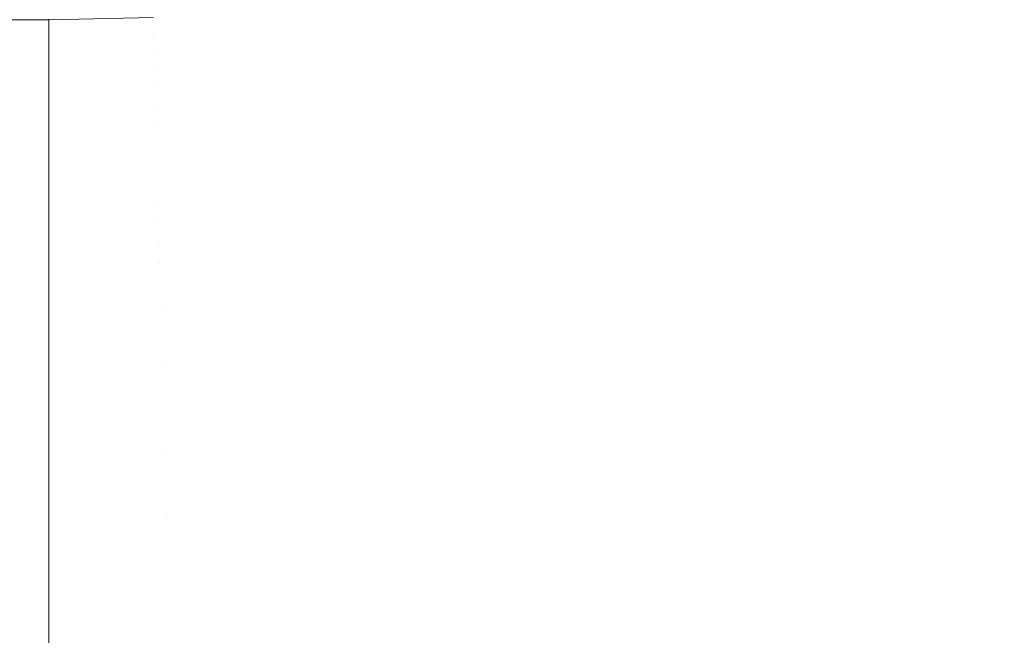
# Model space of a CAD drawing. Header units: centimetres. Extents: x -21.6 to 22.7, y 3.4 to 5.2.
# Tile 196 of 256: x 7.6683 to 7.7172, y 3.6696 to 3.7002. Entities that reach past the tile are written whole.
import ezdxf

# ---------------------------------------------------------------- set-up
doc = ezdxf.new("R2010")
doc.units = ezdxf.units.CM
doc.header["$LTSCALE"] = 2.54
doc.layers.add('Lucido design-1', color=7, linetype='Continuous')

# ---------------------------------------------------------------- blocks, each defined once
blk = doc.blocks.new('Gruppo-4-1')
at = {"color": 7, "linetype": 'Continuous', "lineweight": 9}
for points in [[(-21.503423, 5.100212, -1872.215514), (-21.503423, 3.500212, -1872.215514), (22.630348, 3.500212, -1872.215514), (22.630348, 5.100212, -1872.215514)], [(7.669748, 3.700212, -1872.915514), (-6.542823, 3.700212, -1872.915514), (-6.542823, 3.700212, -1872.715514), (7.669748, 3.700212, -1872.715514)]]:
    blk.add_3dface(points, dxfattribs=at)
for points, invisible_edges in [([(22.630348, 5.100212, -1873.015514), (22.630348, 3.500212, -1873.015514), (7.686575, 3.600896, -1873.015514), (7.695257, 3.601786, -1873.015514)], 10), ([(22.630348, 5.100212, -1873.015514), (7.695257, 3.601786, -1873.015514), (7.700788, 3.602588, -1873.015514)], 9), ([(7.700788, 3.602588, -1873.015514), (7.70392, 3.603043, -1873.015514), (22.630348, 5.100212, -1873.015514)], 10), ([(22.630348, 5.100212, -1873.015514), (7.70392, 3.603043, -1873.015514), (7.712563, 3.604668, -1873.015514)], 9), ([(22.630348, 5.100212, -1873.015514), (7.712563, 3.604668, -1873.015514), (7.721183, 3.606664, -1873.015514)], 9), ([(7.716945, 3.7023, -1872.949348), (7.717113, 3.701595, -1872.951323), (7.712022, 3.699939, -1872.951323), (7.711872, 3.70065, -1872.949348)], 15), ([(7.695889, 3.700146, -1872.937837), (7.695837, 3.700547, -1872.935985), (7.700971, 3.701616, -1872.935985), (7.701034, 3.701217, -1872.937837)], 15), ([(7.706303, 3.701559, -1872.941603), (7.706399, 3.701035, -1872.943514), (7.701262, 3.699767, -1872.943514), (7.701179, 3.700294, -1872.941603)], 15), ([(7.711603, 3.701923, -1872.945443), (7.711733, 3.701311, -1872.947388), (7.706618, 3.699848, -1872.947388), (7.706504, 3.700465, -1872.945443)], 15), ([(7.712183, 3.699176, -1872.953311), (7.712022, 3.699939, -1872.951323), (7.717113, 3.701595, -1872.951323), (7.717293, 3.700838, -1872.953311)], 15), ([(7.690515, 3.701106, -1872.927046), (7.690537, 3.70089, -1872.928788), (7.685366, 3.700208, -1872.928788), (7.685349, 3.700425, -1872.927046)], 15), ([(7.690627, 3.70003, -1872.934153), (7.690593, 3.700353, -1872.932342), (7.695748, 3.70123, -1872.932342), (7.69579, 3.700908, -1872.934153)], 15), ([(7.701034, 3.701217, -1872.937837), (7.701103, 3.700777, -1872.939711), (7.695947, 3.699703, -1872.939711), (7.695889, 3.700146, -1872.937837)], 15), ([(7.701352, 3.699193, -1872.945443), (7.701262, 3.699767, -1872.943514), (7.706399, 3.701035, -1872.943514), (7.706504, 3.700465, -1872.945443)], 15), ([(7.70674, 3.699182, -1872.949348), (7.706618, 3.699848, -1872.947388), (7.711733, 3.701311, -1872.947388), (7.711872, 3.70065, -1872.949348)], 15), ([(7.674944, 3.700195, -1872.920311), (7.674942, 3.700259, -1872.918688), (7.68013, 3.700552, -1872.918688), (7.680133, 3.700487, -1872.920311)], 15), ([(7.680133, 3.700487, -1872.920311), (7.680138, 3.700395, -1872.921959), (7.674947, 3.700102, -1872.921959), (7.674944, 3.700195, -1872.920311)], 15), ([(7.685323, 3.70076, -1872.923631), (7.685335, 3.700609, -1872.925326), (7.680152, 3.700121, -1872.925326), (7.680144, 3.700273, -1872.923631)], 15), ([(7.680162, 3.699936, -1872.927046), (7.680152, 3.700121, -1872.925326), (7.685335, 3.700609, -1872.925326), (7.685349, 3.700425, -1872.927046)], 15), ([(7.685386, 3.699956, -1872.930554), (7.685366, 3.700208, -1872.928788), (7.690537, 3.70089, -1872.928788), (7.690563, 3.70064, -1872.930554)], 15), ([(7.690563, 3.70064, -1872.930554), (7.690593, 3.700353, -1872.932342), (7.685408, 3.699669, -1872.932342), (7.685386, 3.699956, -1872.930554)], 15), ([(7.69579, 3.700908, -1872.934153), (7.695837, 3.700547, -1872.935985), (7.690665, 3.699667, -1872.935985), (7.690627, 3.70003, -1872.934153)], 15), ([(7.690707, 3.699265, -1872.937837), (7.690665, 3.699667, -1872.935985), (7.695837, 3.700547, -1872.935985), (7.695889, 3.700146, -1872.937837)], 15), ([(7.696011, 3.699217, -1872.941603), (7.695947, 3.699703, -1872.939711), (7.701103, 3.700777, -1872.939711), (7.701179, 3.700294, -1872.941603)], 15), ([(7.711872, 3.70065, -1872.949348), (7.712022, 3.699939, -1872.951323), (7.706872, 3.698466, -1872.951323), (7.70674, 3.699182, -1872.949348)], 15), ([(7.717293, 3.700838, -1872.953311), (7.717486, 3.70003, -1872.955309), (7.712355, 3.698361, -1872.955309), (7.712183, 3.699176, -1872.953311)], 15), ([(-6.542823, 3.700178, -1872.917088), (-6.542823, 3.700212, -1872.915514), (7.669748, 3.700212, -1872.915514), (7.669748, 3.700178, -1872.917088)], 8), ([(7.669748, 3.700178, -1872.917088), (7.669748, 3.700117, -1872.919876), (-6.542823, 3.700117, -1872.919876), (-6.542823, 3.700178, -1872.917088)], 10), ([(-6.542823, 3.69998, -1872.921957), (-6.542823, 3.700117, -1872.919876), (7.669748, 3.700117, -1872.919876), (7.669748, 3.69998, -1872.921957)], 10), ([(7.669748, 3.69998, -1872.921957), (7.669748, 3.699831, -1872.92423), (-6.542823, 3.699831, -1872.92423), (-6.542823, 3.69998, -1872.921957)], 10), ([(7.669748, 3.700178, -1872.917088), (7.669748, 3.700212, -1872.915514), (7.674941, 3.700316, -1872.915514), (7.674941, 3.700297, -1872.917089)], 12), ([(7.674941, 3.700316, -1872.915514), (7.669748, 3.700212, -1872.915514), (7.669748, 3.700212, -1872.715514), (7.674941, 3.700316, -1872.715514)], 8), ([(7.674941, 3.700316, -1872.715514), (7.669748, 3.700212, -1872.715514), (7.669748, 3.700236, -1872.714407)], 8), ([(7.674941, 3.700297, -1872.917089), (7.674942, 3.700259, -1872.918688), (7.669748, 3.700117, -1872.919876), (7.669748, 3.700178, -1872.917088)], 11), ([(7.669748, 3.700117, -1872.919876), (7.674942, 3.700259, -1872.918688), (7.674944, 3.700195, -1872.920311)], 11), ([(7.674944, 3.700195, -1872.920311), (7.674947, 3.700102, -1872.921959), (7.669748, 3.69998, -1872.921957), (7.669748, 3.700117, -1872.919876)], 11), ([(7.669748, 3.699831, -1872.92423), (7.669748, 3.69998, -1872.921957), (7.674947, 3.700102, -1872.921959), (7.67495, 3.69998, -1872.923631)], 14), ([(7.67495, 3.69998, -1872.923631), (7.674954, 3.699827, -1872.925326), (7.669748, 3.699831, -1872.92423)], 11), ([(7.67495, 3.69998, -1872.923631), (7.674947, 3.700102, -1872.921959), (7.680138, 3.700395, -1872.921959), (7.680144, 3.700273, -1872.923631)], 15), ([(7.680144, 3.700273, -1872.923631), (7.680152, 3.700121, -1872.925326), (7.674954, 3.699827, -1872.925326), (7.67495, 3.69998, -1872.923631)], 15), ([(7.674958, 3.699643, -1872.927046), (7.674954, 3.699827, -1872.925326), (7.680152, 3.700121, -1872.925326), (7.680162, 3.699936, -1872.927046)], 15), ([(7.685349, 3.700425, -1872.927046), (7.685366, 3.700208, -1872.928788), (7.680173, 3.699719, -1872.928788), (7.680162, 3.699936, -1872.927046)], 15), ([(7.680186, 3.699467, -1872.930554), (7.680173, 3.699719, -1872.928788), (7.685366, 3.700208, -1872.928788), (7.685386, 3.699956, -1872.930554)], 15), ([(7.685434, 3.699344, -1872.934153), (7.685408, 3.699669, -1872.932342), (7.690593, 3.700353, -1872.932342), (7.690627, 3.70003, -1872.934153)], 15), ([(7.690627, 3.70003, -1872.934153), (7.690665, 3.699667, -1872.935985), (7.685462, 3.698981, -1872.935985), (7.685434, 3.699344, -1872.934153)], 15), ([(7.695889, 3.700146, -1872.937837), (7.695947, 3.699703, -1872.939711), (7.690753, 3.69882, -1872.939711), (7.690707, 3.699265, -1872.937837)], 15), ([(7.701179, 3.700294, -1872.941603), (7.701262, 3.699767, -1872.943514), (7.69608, 3.698687, -1872.943514), (7.696011, 3.699217, -1872.941603)], 15), ([(7.706504, 3.700465, -1872.945443), (7.706618, 3.699848, -1872.947388), (7.70145, 3.698572, -1872.947388), (7.701352, 3.699193, -1872.945443)], 15), ([(7.717692, 3.699167, -1872.957318), (7.712539, 3.697491, -1872.957318), (7.712355, 3.698361, -1872.955309), (7.717486, 3.70003, -1872.955309)], 15), ([(-6.542823, 3.699831, -1872.92423), (7.669748, 3.699831, -1872.92423), (7.669748, 3.699356, -1872.928567), (-6.542823, 3.699356, -1872.928567)], 5), ([(7.669748, 3.699356, -1872.928567), (7.669748, 3.699831, -1872.92423), (7.674954, 3.699827, -1872.925326), (7.674958, 3.699643, -1872.927046)], 14), ([(7.674958, 3.699643, -1872.927046), (7.674964, 3.699425, -1872.928788), (7.669748, 3.699356, -1872.928567)], 11), ([(7.680162, 3.699936, -1872.927046), (7.680173, 3.699719, -1872.928788), (7.674964, 3.699425, -1872.928788), (7.674958, 3.699643, -1872.927046)], 15), ([(7.674971, 3.699173, -1872.930554), (7.674964, 3.699425, -1872.928788), (7.680173, 3.699719, -1872.928788), (7.680186, 3.699467, -1872.930554)], 15), ([(7.685386, 3.699956, -1872.930554), (7.685408, 3.699669, -1872.932342), (7.680201, 3.699179, -1872.932342), (7.680186, 3.699467, -1872.930554)], 15), ([(7.680218, 3.698853, -1872.934153), (7.680201, 3.699179, -1872.932342), (7.685408, 3.699669, -1872.932342), (7.685434, 3.699344, -1872.934153)], 15), ([(7.685494, 3.698577, -1872.937837), (7.685462, 3.698981, -1872.935985), (7.690665, 3.699667, -1872.935985), (7.690707, 3.699265, -1872.937837)], 15), ([(7.690804, 3.698332, -1872.941603), (7.690753, 3.69882, -1872.939711), (7.695947, 3.699703, -1872.939711), (7.696011, 3.699217, -1872.941603)], 15), ([(7.696155, 3.698111, -1872.945443), (7.69608, 3.698687, -1872.943514), (7.701262, 3.699767, -1872.943514), (7.701352, 3.699193, -1872.945443)], 15), ([(7.701555, 3.697902, -1872.949348), (7.70145, 3.698572, -1872.947388), (7.706618, 3.699848, -1872.947388), (7.70674, 3.699182, -1872.949348)], 15), ([(7.707013, 3.697698, -1872.953311), (7.706872, 3.698466, -1872.951323), (7.712022, 3.699939, -1872.951323), (7.712183, 3.699176, -1872.953311)], 15), ([(-6.542823, 3.699051, -1872.93055), (-6.542823, 3.699356, -1872.928567), (7.669748, 3.699356, -1872.928567), (7.669748, 3.699051, -1872.93055)], 10), ([(7.669748, 3.699051, -1872.93055), (7.669748, 3.698693, -1872.932879), (-6.542823, 3.698693, -1872.932879), (-6.542823, 3.699051, -1872.93055)], 10), ([(7.669748, 3.699051, -1872.93055), (7.669748, 3.699356, -1872.928567), (7.674964, 3.699425, -1872.928788)], 10), ([(7.674964, 3.699425, -1872.928788), (7.674971, 3.699173, -1872.930554), (7.669748, 3.699051, -1872.93055)], 11), ([(7.674971, 3.699173, -1872.930554), (7.674978, 3.698884, -1872.932342), (7.669748, 3.698693, -1872.932879), (7.669748, 3.699051, -1872.93055)], 11), ([(7.680186, 3.699467, -1872.930554), (7.680201, 3.699179, -1872.932342), (7.674978, 3.698884, -1872.932342), (7.674971, 3.699173, -1872.930554)], 15), ([(7.674987, 3.698558, -1872.934153), (7.674978, 3.698884, -1872.932342), (7.680201, 3.699179, -1872.932342), (7.680218, 3.698853, -1872.934153)], 15), ([(7.685434, 3.699344, -1872.934153), (7.685462, 3.698981, -1872.935985), (7.680237, 3.698489, -1872.935985), (7.680218, 3.698853, -1872.934153)], 15), ([(7.690707, 3.699265, -1872.937837), (7.690753, 3.69882, -1872.939711), (7.685529, 3.698131, -1872.939711), (7.685494, 3.698577, -1872.937837)], 15), ([(7.696011, 3.699217, -1872.941603), (7.69608, 3.698687, -1872.943514), (7.69086, 3.6978, -1872.943514), (7.690804, 3.698332, -1872.941603)], 15), ([(7.701352, 3.699193, -1872.945443), (7.70145, 3.698572, -1872.947388), (7.696237, 3.697486, -1872.947388), (7.696155, 3.698111, -1872.945443)], 15), ([(7.70674, 3.699182, -1872.949348), (7.706872, 3.698466, -1872.951323), (7.701669, 3.697181, -1872.951323), (7.701555, 3.697902, -1872.949348)], 15), ([(7.712183, 3.699176, -1872.953311), (7.712355, 3.698361, -1872.955309), (7.707164, 3.696876, -1872.955309), (7.707013, 3.697698, -1872.953311)], 15), ([(7.717911, 3.698249, -1872.959334), (7.712735, 3.696565, -1872.959334), (7.712539, 3.697491, -1872.957318), (7.717692, 3.699167, -1872.957318)], 15), ([(-6.542823, 3.698693, -1872.932879), (7.669748, 3.698693, -1872.932879), (7.669748, 3.697842, -1872.937158), (-6.542823, 3.697842, -1872.937158)], 5), ([(7.669748, 3.698693, -1872.932879), (7.674978, 3.698884, -1872.932342), (7.674987, 3.698558, -1872.934153)], 11), ([(7.674987, 3.698558, -1872.934153), (7.674996, 3.698193, -1872.935985), (7.669748, 3.697842, -1872.937158), (7.669748, 3.698693, -1872.932879)], 11), ([(7.680218, 3.698853, -1872.934153), (7.680237, 3.698489, -1872.935985), (7.674996, 3.698193, -1872.935985), (7.674987, 3.698558, -1872.934153)], 15), ([(7.680258, 3.698084, -1872.937837), (7.680237, 3.698489, -1872.935985), (7.685462, 3.698981, -1872.935985), (7.685494, 3.698577, -1872.937837)], 15), ([(7.685494, 3.698577, -1872.937837), (7.685529, 3.698131, -1872.939711), (7.680281, 3.697637, -1872.939711), (7.680258, 3.698084, -1872.937837)], 15), ([(7.685567, 3.697641, -1872.941603), (7.685529, 3.698131, -1872.939711), (7.690753, 3.69882, -1872.939711), (7.690804, 3.698332, -1872.941603)], 15), ([(7.69092, 3.69722, -1872.945443), (7.69086, 3.6978, -1872.943514), (7.69608, 3.698687, -1872.943514), (7.696155, 3.698111, -1872.945443)], 15), ([(7.696325, 3.696812, -1872.949348), (7.696237, 3.697486, -1872.947388), (7.70145, 3.698572, -1872.947388), (7.701555, 3.697902, -1872.949348)], 15), ([(7.669748, 3.697842, -1872.937158), (7.674996, 3.698193, -1872.935985), (7.675007, 3.697787, -1872.937837)], 11), ([(7.675007, 3.697787, -1872.937837), (7.674996, 3.698193, -1872.935985), (7.680237, 3.698489, -1872.935985), (7.680258, 3.698084, -1872.937837)], 15), ([(7.680258, 3.698084, -1872.937837), (7.680281, 3.697637, -1872.939711), (7.675018, 3.69734, -1872.939711), (7.675007, 3.697787, -1872.937837)], 15), ([(7.680307, 3.697146, -1872.941603), (7.680281, 3.697637, -1872.939711), (7.685529, 3.698131, -1872.939711), (7.685567, 3.697641, -1872.941603)], 15), ([(7.690804, 3.698332, -1872.941603), (7.69086, 3.6978, -1872.943514), (7.685609, 3.697107, -1872.943514), (7.685567, 3.697641, -1872.941603)], 15), ([(7.696155, 3.698111, -1872.945443), (7.696237, 3.697486, -1872.947388), (7.690985, 3.696593, -1872.947388), (7.69092, 3.69722, -1872.945443)], 15), ([(7.70179, 3.696408, -1872.953311), (7.701669, 3.697181, -1872.951323), (7.706872, 3.698466, -1872.951323), (7.707013, 3.697698, -1872.953311)], 15), ([(7.707164, 3.696876, -1872.955309), (7.712355, 3.698361, -1872.955309), (7.712539, 3.697491, -1872.957318), (7.707326, 3.696, -1872.957318)], 15), ([(7.718144, 3.697273, -1872.961357), (7.712942, 3.695581, -1872.961357), (7.712735, 3.696565, -1872.959334), (7.717911, 3.698249, -1872.959334)], 15), ([(-6.542823, 3.697842, -1872.937158), (7.669748, 3.697842, -1872.937158), (7.669748, 3.696805, -1872.941396), (-6.542823, 3.696805, -1872.941396)], 5), ([(7.675007, 3.697787, -1872.937837), (7.675018, 3.69734, -1872.939711), (7.669748, 3.696805, -1872.941396), (7.669748, 3.697842, -1872.937158)], 11), ([(7.675031, 3.696848, -1872.941603), (7.675018, 3.69734, -1872.939711), (7.680281, 3.697637, -1872.939711), (7.680307, 3.697146, -1872.941603)], 15), ([(7.685567, 3.697641, -1872.941603), (7.685609, 3.697107, -1872.943514), (7.680335, 3.69661, -1872.943514), (7.680307, 3.697146, -1872.941603)], 15), ([(7.685654, 3.696525, -1872.945443), (7.685609, 3.697107, -1872.943514), (7.69086, 3.6978, -1872.943514), (7.69092, 3.69722, -1872.945443)], 15), ([(7.701555, 3.697902, -1872.949348), (7.701669, 3.697181, -1872.951323), (7.696419, 3.696088, -1872.951323), (7.696325, 3.696812, -1872.949348)], 15), ([(7.707013, 3.697698, -1872.953311), (7.707164, 3.696876, -1872.955309), (7.70192, 3.695582, -1872.955309), (7.70179, 3.696408, -1872.953311)], 15), ([(7.669748, 3.696805, -1872.941396), (7.675018, 3.69734, -1872.939711), (7.675031, 3.696848, -1872.941603)], 11), ([(7.680307, 3.697146, -1872.941603), (7.680335, 3.69661, -1872.943514), (7.675045, 3.696312, -1872.943514), (7.675031, 3.696848, -1872.941603)], 15), ([(7.680365, 3.696028, -1872.945443), (7.680335, 3.69661, -1872.943514), (7.685609, 3.697107, -1872.943514), (7.685654, 3.696525, -1872.945443)], 15), ([(7.69092, 3.69722, -1872.945443), (7.690985, 3.696593, -1872.947388), (7.685703, 3.695896, -1872.947388), (7.685654, 3.696525, -1872.945443)], 15), ([(7.691056, 3.695917, -1872.949348), (7.690985, 3.696593, -1872.947388), (7.696237, 3.697486, -1872.947388), (7.696325, 3.696812, -1872.949348)], 15), ([(7.696521, 3.695311, -1872.953311), (7.696419, 3.696088, -1872.951323), (7.701669, 3.697181, -1872.951323), (7.70179, 3.696408, -1872.953311)], 15), ([(7.707326, 3.696, -1872.957318), (7.712539, 3.697491, -1872.957318), (7.712735, 3.696565, -1872.959334), (7.707497, 3.695067, -1872.959334)], 15), ([(7.71839, 3.69624, -1872.963384), (7.713162, 3.694539, -1872.963384), (7.712942, 3.695581, -1872.961357), (7.718144, 3.697273, -1872.961357)], 15), ([(-6.542823, 3.696189, -1872.943507), (-6.542823, 3.696805, -1872.941396), (7.669748, 3.696805, -1872.941396), (7.669748, 3.696189, -1872.943507)], 10), ([(7.669748, 3.696189, -1872.943507), (7.669748, 3.696805, -1872.941396), (7.675031, 3.696848, -1872.941603)], 10), ([(7.675031, 3.696848, -1872.941603), (7.675045, 3.696312, -1872.943514), (7.669748, 3.696189, -1872.943507)], 11), ([(7.67506, 3.695728, -1872.945443), (7.675045, 3.696312, -1872.943514), (7.680335, 3.69661, -1872.943514), (7.680365, 3.696028, -1872.945443)], 15), ([(7.685756, 3.695217, -1872.949348), (7.685703, 3.695896, -1872.947388), (7.690985, 3.696593, -1872.947388), (7.691056, 3.695917, -1872.949348)], 15), ([(7.696325, 3.696812, -1872.949348), (7.696419, 3.696088, -1872.951323), (7.691132, 3.695189, -1872.951323), (7.691056, 3.695917, -1872.949348)], 15), ([(7.707326, 3.696, -1872.957318), (7.702059, 3.6947, -1872.957318), (7.70192, 3.695582, -1872.955309), (7.707164, 3.696876, -1872.955309)], 15), ([(7.707497, 3.695067, -1872.959334), (7.712735, 3.696565, -1872.959334), (7.712942, 3.695581, -1872.961357), (7.70768, 3.694077, -1872.961357)], 15), ([(7.669748, 3.696189, -1872.943507), (7.669748, 3.695584, -1872.945585), (-6.542823, 3.695584, -1872.945585), (-6.542823, 3.696189, -1872.943507)], 10), ([(7.669748, 3.696189, -1872.943507), (7.675045, 3.696312, -1872.943514), (7.67506, 3.695728, -1872.945443)], 11), ([(7.67506, 3.695728, -1872.945443), (7.669748, 3.695584, -1872.945585), (7.669748, 3.696189, -1872.943507)], 9), ([(7.685654, 3.696525, -1872.945443), (7.685703, 3.695896, -1872.947388), (7.680398, 3.695397, -1872.947388), (7.680365, 3.696028, -1872.945443)], 15), ([(7.691213, 3.694408, -1872.953311), (7.691132, 3.695189, -1872.951323), (7.696419, 3.696088, -1872.951323), (7.696521, 3.695311, -1872.953311)], 15), ([(7.70179, 3.696408, -1872.953311), (7.70192, 3.695582, -1872.955309), (7.69663, 3.694479, -1872.955309), (7.696521, 3.695311, -1872.953311)], 15), ([(7.718651, 3.695147, -1872.965413), (7.713395, 3.693437, -1872.965413), (7.713162, 3.694539, -1872.963384), (7.71839, 3.69624, -1872.963384)], 15), ([(-6.542823, 3.695584, -1872.945585), (7.669748, 3.695584, -1872.945585), (7.669748, 3.694181, -1872.949716), (-6.542823, 3.694181, -1872.949716)], 5), ([(7.67506, 3.695728, -1872.945443), (7.675077, 3.695096, -1872.947388), (7.669748, 3.695584, -1872.945585)], 11), ([(7.669748, 3.694181, -1872.949716), (7.669748, 3.695584, -1872.945585), (7.675077, 3.695096, -1872.947388)], 10), ([(7.680365, 3.696028, -1872.945443), (7.680398, 3.695397, -1872.947388), (7.675077, 3.695096, -1872.947388), (7.67506, 3.695728, -1872.945443)], 15), ([(7.680433, 3.694716, -1872.949348), (7.680398, 3.695397, -1872.947388), (7.685703, 3.695896, -1872.947388), (7.685756, 3.695217, -1872.949348)], 15), ([(7.691056, 3.695917, -1872.949348), (7.691132, 3.695189, -1872.951323), (7.685813, 3.694487, -1872.951323), (7.685756, 3.695217, -1872.949348)], 15), ([(7.69663, 3.694479, -1872.955309), (7.70192, 3.695582, -1872.955309), (7.702059, 3.6947, -1872.957318), (7.696745, 3.693593, -1872.957318)], 15), ([(7.707497, 3.695067, -1872.959334), (7.702206, 3.693761, -1872.959334), (7.702059, 3.6947, -1872.957318), (7.707326, 3.696, -1872.957318)], 15), ([(7.70768, 3.694077, -1872.961357), (7.712942, 3.695581, -1872.961357), (7.713162, 3.694539, -1872.963384), (7.707873, 3.693027, -1872.963384)], 15), ([(7.675077, 3.695096, -1872.947388), (7.675094, 3.694415, -1872.949348), (7.669748, 3.694181, -1872.949716)], 11), ([(7.675094, 3.694415, -1872.949348), (7.675077, 3.695096, -1872.947388), (7.680398, 3.695397, -1872.947388), (7.680433, 3.694716, -1872.949348)], 15), ([(7.685756, 3.695217, -1872.949348), (7.685813, 3.694487, -1872.951323), (7.680471, 3.693984, -1872.951323), (7.680433, 3.694716, -1872.949348)], 15), ([(7.685874, 3.693704, -1872.953311), (7.685813, 3.694487, -1872.951323), (7.691132, 3.695189, -1872.951323), (7.691213, 3.694408, -1872.953311)], 15), ([(7.696521, 3.695311, -1872.953311), (7.69663, 3.694479, -1872.955309), (7.6913, 3.693573, -1872.955309), (7.691213, 3.694408, -1872.953311)], 15), ([(7.718926, 3.693993, -1872.967443), (7.71364, 3.692273, -1872.967443), (7.713395, 3.693437, -1872.965413), (7.718651, 3.695147, -1872.965413)], 15), ([(7.680433, 3.694716, -1872.949348), (7.680471, 3.693984, -1872.951323), (7.675113, 3.693682, -1872.951323), (7.675094, 3.694415, -1872.949348)], 15), ([(7.696745, 3.693593, -1872.957318), (7.702059, 3.6947, -1872.957318), (7.702206, 3.693761, -1872.959334), (7.696869, 3.692649, -1872.959334)], 15), ([(7.70768, 3.694077, -1872.961357), (7.702363, 3.692764, -1872.961357), (7.702206, 3.693761, -1872.959334), (7.707497, 3.695067, -1872.959334)], 15), ([(-6.542823, 3.694181, -1872.949716), (7.669748, 3.694181, -1872.949716), (7.669748, 3.6926, -1872.953782), (-6.542823, 3.6926, -1872.953782)], 5), ([(7.675094, 3.694415, -1872.949348), (7.675113, 3.693682, -1872.951323), (7.669748, 3.694181, -1872.949716)], 11), ([(7.669748, 3.6926, -1872.953782), (7.669748, 3.694181, -1872.949716), (7.675113, 3.693682, -1872.951323), (7.675134, 3.692895, -1872.953311)], 14), ([(7.680512, 3.693199, -1872.953311), (7.680471, 3.693984, -1872.951323), (7.685813, 3.694487, -1872.951323), (7.685874, 3.693704, -1872.953311)], 15), ([(7.691213, 3.694408, -1872.953311), (7.6913, 3.693573, -1872.955309), (7.68594, 3.692866, -1872.955309), (7.685874, 3.693704, -1872.953311)], 15), ([(7.696745, 3.693593, -1872.957318), (7.691393, 3.692683, -1872.957318), (7.6913, 3.693573, -1872.955309), (7.69663, 3.694479, -1872.955309)], 15), ([(7.707873, 3.693027, -1872.963384), (7.713162, 3.694539, -1872.963384), (7.713395, 3.693437, -1872.965413), (7.708077, 3.691917, -1872.965413)], 15), ([(7.675134, 3.692895, -1872.953311), (7.675113, 3.693682, -1872.951323), (7.680471, 3.693984, -1872.951323), (7.680512, 3.693199, -1872.953311)], 15), ([(7.685874, 3.693704, -1872.953311), (7.68594, 3.692866, -1872.955309), (7.680556, 3.692359, -1872.955309), (7.680512, 3.693199, -1872.953311)], 15), ([(7.696869, 3.692649, -1872.959334), (7.702206, 3.693761, -1872.959334), (7.702363, 3.692764, -1872.961357), (7.697, 3.691647, -1872.961357)], 15), ([(7.707873, 3.693027, -1872.963384), (7.702529, 3.691707, -1872.963384), (7.702363, 3.692764, -1872.961357), (7.70768, 3.694077, -1872.961357)], 15), ([(7.719216, 3.692776, -1872.96947), (7.713899, 3.691047, -1872.96947), (7.71364, 3.692273, -1872.967443), (7.718926, 3.693993, -1872.967443)], 15), ([(7.680512, 3.693199, -1872.953311), (7.680556, 3.692359, -1872.955309), (7.675156, 3.692054, -1872.955309), (7.675134, 3.692895, -1872.953311)], 15), ([(7.68594, 3.692866, -1872.955309), (7.6913, 3.693573, -1872.955309), (7.691393, 3.692683, -1872.957318), (7.68601, 3.691972, -1872.957318)], 15), ([(7.696869, 3.692649, -1872.959334), (7.691492, 3.691735, -1872.959334), (7.691393, 3.692683, -1872.957318), (7.696745, 3.693593, -1872.957318)], 15), ([(7.708077, 3.691917, -1872.965413), (7.713395, 3.693437, -1872.965413), (7.71364, 3.692273, -1872.967443), (7.708293, 3.690744, -1872.967443)], 15), ([(7.675134, 3.692895, -1872.953311), (7.675156, 3.692054, -1872.955309), (7.669748, 3.6926, -1872.953782)], 11), ([(7.68601, 3.691972, -1872.957318), (7.680602, 3.691463, -1872.957318), (7.680556, 3.692359, -1872.955309), (7.68594, 3.692866, -1872.955309)], 15), ([(7.68601, 3.691972, -1872.957318), (7.691393, 3.692683, -1872.957318), (7.691492, 3.691735, -1872.959334), (7.686084, 3.691021, -1872.959334)], 15), ([(7.697, 3.691647, -1872.961357), (7.691597, 3.690728, -1872.961357), (7.691492, 3.691735, -1872.959334), (7.696869, 3.692649, -1872.959334)], 15), ([(7.697, 3.691647, -1872.961357), (7.702363, 3.692764, -1872.961357), (7.702529, 3.691707, -1872.963384), (7.697139, 3.690584, -1872.963384)], 15), ([(7.708077, 3.691917, -1872.965413), (7.702705, 3.69059, -1872.965413), (7.702529, 3.691707, -1872.963384), (7.707873, 3.693027, -1872.963384)], 15), ([(7.719521, 3.691497, -1872.971493), (7.714172, 3.689757, -1872.971493), (7.713899, 3.691047, -1872.96947), (7.719216, 3.692776, -1872.96947)], 15), ([(-6.542823, 3.6926, -1872.953782), (7.669748, 3.6926, -1872.953782), (7.669748, 3.690843, -1872.957776), (-6.542823, 3.690843, -1872.957776)], 5), ([(7.675179, 3.691157, -1872.957318), (7.669748, 3.690843, -1872.957776), (7.669748, 3.6926, -1872.953782), (7.675156, 3.692054, -1872.955309)], 13), ([(7.675156, 3.692054, -1872.955309), (7.680556, 3.692359, -1872.955309), (7.680602, 3.691463, -1872.957318), (7.675179, 3.691157, -1872.957318)], 15), ([(7.708293, 3.690744, -1872.967443), (7.71364, 3.692273, -1872.967443), (7.713899, 3.691047, -1872.96947), (7.70852, 3.689509, -1872.96947)], 15), ([(7.686084, 3.691021, -1872.959334), (7.680652, 3.69051, -1872.959334), (7.680602, 3.691463, -1872.957318), (7.68601, 3.691972, -1872.957318)], 15), ([(7.686084, 3.691021, -1872.959334), (7.691492, 3.691735, -1872.959334), (7.691597, 3.690728, -1872.961357), (7.686163, 3.690011, -1872.961357)], 15), ([(7.697139, 3.690584, -1872.963384), (7.702529, 3.691707, -1872.963384), (7.702705, 3.69059, -1872.965413), (7.697285, 3.689461, -1872.965413)], 15), ([(7.708293, 3.690744, -1872.967443), (7.70289, 3.68941, -1872.967443), (7.702705, 3.69059, -1872.965413), (7.708077, 3.691917, -1872.965413)], 15), ([(7.675179, 3.691157, -1872.957318), (7.680602, 3.691463, -1872.957318), (7.680652, 3.69051, -1872.959334), (7.675204, 3.690202, -1872.959334)], 15), ([(7.697139, 3.690584, -1872.963384), (7.691708, 3.689661, -1872.963384), (7.691597, 3.690728, -1872.961357), (7.697, 3.691647, -1872.961357)], 15), ([(7.719842, 3.690153, -1872.973508), (7.714458, 3.688402, -1872.973508), (7.714172, 3.689757, -1872.971493), (7.719521, 3.691497, -1872.971493)], 15), ([(-6.542823, 3.690843, -1872.957776), (7.669748, 3.690843, -1872.957776), (7.669748, 3.688913, -1872.961689), (-6.542823, 3.688913, -1872.961689)], 5), ([(7.675204, 3.690202, -1872.959334), (7.669748, 3.690843, -1872.957776), (7.675179, 3.691157, -1872.957318)], 11), ([(7.669748, 3.688913, -1872.961689), (7.669748, 3.690843, -1872.957776), (7.675204, 3.690202, -1872.959334)], 10), ([(7.686163, 3.690011, -1872.961357), (7.680704, 3.689497, -1872.961357), (7.680652, 3.69051, -1872.959334), (7.686084, 3.691021, -1872.959334)], 15), ([(7.686163, 3.690011, -1872.961357), (7.691597, 3.690728, -1872.961357), (7.691708, 3.689661, -1872.963384), (7.686246, 3.68894, -1872.963384)], 15), ([(7.70852, 3.689509, -1872.96947), (7.703086, 3.688167, -1872.96947), (7.70289, 3.68941, -1872.967443), (7.708293, 3.690744, -1872.967443)], 15), ([(7.70852, 3.689509, -1872.96947), (7.713899, 3.691047, -1872.96947), (7.714172, 3.689757, -1872.971493), (7.708759, 3.688209, -1872.971493)], 15), ([(7.675204, 3.690202, -1872.959334), (7.67523, 3.689188, -1872.961357), (7.669748, 3.688913, -1872.961689)], 11), ([(7.675204, 3.690202, -1872.959334), (7.680652, 3.69051, -1872.959334), (7.680704, 3.689497, -1872.961357), (7.67523, 3.689188, -1872.961357)], 15), ([(7.697285, 3.689461, -1872.965413), (7.691826, 3.688533, -1872.965413), (7.691708, 3.689661, -1872.963384), (7.697139, 3.690584, -1872.963384)], 15), ([(7.697285, 3.689461, -1872.965413), (7.702705, 3.69059, -1872.965413), (7.70289, 3.68941, -1872.967443), (7.69744, 3.688275, -1872.967443)], 15), ([(7.686246, 3.68894, -1872.963384), (7.68076, 3.688424, -1872.963384), (7.680704, 3.689497, -1872.961357), (7.686163, 3.690011, -1872.961357)], 15), ([(7.708759, 3.688209, -1872.971493), (7.714172, 3.689757, -1872.971493), (7.714458, 3.688402, -1872.973508), (7.70901, 3.686845, -1872.973508)], 15), ([(7.720178, 3.688744, -1872.975514), (7.714757, 3.686981, -1872.975514), (7.714458, 3.688402, -1872.973508), (7.719842, 3.690153, -1872.973508)], 15), ([(7.67523, 3.689188, -1872.961357), (7.680704, 3.689497, -1872.961357), (7.68076, 3.688424, -1872.963384), (7.675258, 3.688113, -1872.963384)], 15), ([(7.686246, 3.68894, -1872.963384), (7.691708, 3.689661, -1872.963384), (7.691826, 3.688533, -1872.965413), (7.686335, 3.687808, -1872.965413)], 15), ([(7.69744, 3.688275, -1872.967443), (7.69195, 3.687342, -1872.967443), (7.691826, 3.688533, -1872.965413), (7.697285, 3.689461, -1872.965413)], 15), ([(7.69744, 3.688275, -1872.967443), (7.70289, 3.68941, -1872.967443), (7.703086, 3.688167, -1872.96947), (7.697604, 3.687025, -1872.96947)], 15), ([(7.708759, 3.688209, -1872.971493), (7.703291, 3.686859, -1872.971493), (7.703086, 3.688167, -1872.96947), (7.70852, 3.689509, -1872.96947)], 15), ([(-6.542823, 3.688913, -1872.961689), (7.669748, 3.688913, -1872.961689), (7.669748, 3.686815, -1872.965514), (-6.542823, 3.686815, -1872.965514)], 5), ([(7.675258, 3.688113, -1872.963384), (7.669748, 3.688913, -1872.961689), (7.67523, 3.689188, -1872.961357)], 11), ([(7.669748, 3.686815, -1872.965514), (7.669748, 3.688913, -1872.961689), (7.675258, 3.688113, -1872.963384)], 10), ([(7.686335, 3.687808, -1872.965413), (7.680819, 3.687289, -1872.965413), (7.68076, 3.688424, -1872.963384), (7.686246, 3.68894, -1872.963384)], 15), ([(7.715071, 3.685494, -1872.977507), (7.714757, 3.686981, -1872.975514), (7.720178, 3.688744, -1872.975514), (7.720529, 3.687269, -1872.977507)], 15), ([(7.675258, 3.688113, -1872.963384), (7.68076, 3.688424, -1872.963384), (7.680819, 3.687289, -1872.965413), (7.675288, 3.686977, -1872.965413)], 15), ([(7.686335, 3.687808, -1872.965413), (7.691826, 3.688533, -1872.965413), (7.69195, 3.687342, -1872.967443), (7.686428, 3.686613, -1872.967443)], 15), ([(7.697604, 3.687025, -1872.96947), (7.692081, 3.686086, -1872.96947), (7.69195, 3.687342, -1872.967443), (7.69744, 3.688275, -1872.967443)], 15), ([(7.70901, 3.686845, -1872.973508), (7.714458, 3.688402, -1872.973508), (7.714757, 3.686981, -1872.975514), (7.709274, 3.685413, -1872.975514)], 15), ([(7.675258, 3.688113, -1872.963384), (7.675288, 3.686977, -1872.965413), (7.669748, 3.686815, -1872.965514)], 11), ([(7.686428, 3.686613, -1872.967443), (7.680882, 3.686091, -1872.967443), (7.680819, 3.687289, -1872.965413), (7.686335, 3.687808, -1872.965413)], 15), ([(7.697604, 3.687025, -1872.96947), (7.703086, 3.688167, -1872.96947), (7.703291, 3.686859, -1872.971493), (7.697775, 3.68571, -1872.971493)], 15), ([(7.70901, 3.686845, -1872.973508), (7.703507, 3.685486, -1872.973508), (7.703291, 3.686859, -1872.971493), (7.708759, 3.688209, -1872.971493)], 15), ([(7.675288, 3.686977, -1872.965413), (7.680819, 3.687289, -1872.965413), (7.680882, 3.686091, -1872.967443), (7.675319, 3.685777, -1872.967443)], 15), ([(7.686428, 3.686613, -1872.967443), (7.69195, 3.687342, -1872.967443), (7.692081, 3.686086, -1872.96947), (7.686526, 3.685353, -1872.96947)], 15), ([(7.720529, 3.687269, -1872.977507), (7.720897, 3.685728, -1872.979485), (7.7154, 3.683939, -1872.979485), (7.715071, 3.685494, -1872.977507)], 15), ([(-6.542823, 3.686815, -1872.965514), (7.669748, 3.686815, -1872.965514), (7.669748, 3.684551, -1872.969244), (-6.542823, 3.684551, -1872.969244)], 5), ([(7.669748, 3.686815, -1872.965514), (7.675288, 3.686977, -1872.965413), (7.675319, 3.685777, -1872.967443)], 11), ([(7.675319, 3.685777, -1872.967443), (7.669748, 3.684551, -1872.969244), (7.669748, 3.686815, -1872.965514)], 9), ([(7.697775, 3.68571, -1872.971493), (7.692219, 3.684765, -1872.971493), (7.692081, 3.686086, -1872.96947), (7.697604, 3.687025, -1872.96947)], 15), ([(7.697775, 3.68571, -1872.971493), (7.703291, 3.686859, -1872.971493), (7.703507, 3.685486, -1872.973508), (7.697956, 3.684329, -1872.973508)], 15), ([(7.709274, 3.685413, -1872.975514), (7.703734, 3.684046, -1872.975514), (7.703507, 3.685486, -1872.973508), (7.70901, 3.686845, -1872.973508)], 15), ([(7.709549, 3.683915, -1872.977507), (7.709274, 3.685413, -1872.975514), (7.714757, 3.686981, -1872.975514), (7.715071, 3.685494, -1872.977507)], 15), ([(7.686526, 3.685353, -1872.96947), (7.680947, 3.684828, -1872.96947), (7.680882, 3.686091, -1872.967443), (7.686428, 3.686613, -1872.967443)], 15), ([(7.675319, 3.685777, -1872.967443), (7.680882, 3.686091, -1872.967443), (7.680947, 3.684828, -1872.96947), (7.675352, 3.684512, -1872.96947)], 15), ([(7.686526, 3.685353, -1872.96947), (7.692081, 3.686086, -1872.96947), (7.692219, 3.684765, -1872.971493), (7.68663, 3.684028, -1872.971493)], 15), ([(7.675352, 3.684512, -1872.96947), (7.669748, 3.684551, -1872.969244), (7.675319, 3.685777, -1872.967443)], 11), ([(7.68663, 3.684028, -1872.971493), (7.681016, 3.683499, -1872.971493), (7.680947, 3.684828, -1872.96947), (7.686526, 3.685353, -1872.96947)], 15), ([(7.697956, 3.684329, -1872.973508), (7.692364, 3.683378, -1872.973508), (7.692219, 3.684765, -1872.971493), (7.697775, 3.68571, -1872.971493)], 15), ([(7.697956, 3.684329, -1872.973508), (7.703507, 3.685486, -1872.973508), (7.703734, 3.684046, -1872.975514), (7.698145, 3.682881, -1872.975514)], 15), ([(7.703971, 3.682538, -1872.977507), (7.703734, 3.684046, -1872.975514), (7.709274, 3.685413, -1872.975514), (7.709549, 3.683915, -1872.977507)], 15), ([(7.715071, 3.685494, -1872.977507), (7.7154, 3.683939, -1872.979485), (7.709838, 3.682349, -1872.979485), (7.709549, 3.683915, -1872.977507)], 15), ([(7.715742, 3.682317, -1872.981445), (7.7154, 3.683939, -1872.979485), (7.720897, 3.685728, -1872.979485), (7.721281, 3.684118, -1872.981445)], 15), ([(7.675352, 3.684512, -1872.96947), (7.680947, 3.684828, -1872.96947), (7.681016, 3.683499, -1872.971493), (7.675386, 3.683182, -1872.971493)], 15), ([(-6.542823, 3.684551, -1872.969244), (7.669748, 3.684551, -1872.969244), (7.669748, 3.682127, -1872.972872), (-6.542823, 3.682127, -1872.972872)], 5), ([(7.669748, 3.684551, -1872.969244), (7.675352, 3.684512, -1872.96947), (7.675386, 3.683182, -1872.971493)], 11), ([(7.675386, 3.683182, -1872.971493), (7.669748, 3.682127, -1872.972872), (7.669748, 3.684551, -1872.969244)], 9), ([(7.68663, 3.684028, -1872.971493), (7.692219, 3.684765, -1872.971493), (7.692364, 3.683378, -1872.973508), (7.686739, 3.682636, -1872.973508)], 15), ([(7.686739, 3.682636, -1872.973508), (7.681089, 3.682104, -1872.973508), (7.681016, 3.683499, -1872.971493), (7.68663, 3.684028, -1872.971493)], 15), ([(7.698145, 3.682881, -1872.975514), (7.692515, 3.681924, -1872.975514), (7.692364, 3.683378, -1872.973508), (7.697956, 3.684329, -1872.973508)], 15), ([(7.698343, 3.681365, -1872.977507), (7.698145, 3.682881, -1872.975514), (7.703734, 3.684046, -1872.975514), (7.703971, 3.682538, -1872.977507)], 15), ([(7.709549, 3.683915, -1872.977507), (7.709838, 3.682349, -1872.979485), (7.704219, 3.680962, -1872.979485), (7.703971, 3.682538, -1872.977507)], 15), ([(7.710138, 3.680715, -1872.981445), (7.709838, 3.682349, -1872.979485), (7.7154, 3.683939, -1872.979485), (7.715742, 3.682317, -1872.981445)], 15), ([(7.721281, 3.684118, -1872.981445), (7.721681, 3.682441, -1872.983383), (7.716099, 3.680626, -1872.983383), (7.715742, 3.682317, -1872.981445)], 15), ([(7.675386, 3.683182, -1872.971493), (7.681016, 3.683499, -1872.971493), (7.681089, 3.682104, -1872.973508), (7.675422, 3.681784, -1872.973508)], 15), ([(7.686739, 3.682636, -1872.973508), (7.692364, 3.683378, -1872.973508), (7.692515, 3.681924, -1872.975514), (7.686853, 3.681177, -1872.975514)], 15), ([(7.675422, 3.681784, -1872.973508), (7.669748, 3.682127, -1872.972872), (7.675386, 3.683182, -1872.971493)], 11), ([(7.692674, 3.680402, -1872.977507), (7.692515, 3.681924, -1872.975514), (7.698145, 3.682881, -1872.975514), (7.698343, 3.681365, -1872.977507)], 15), ([(7.686853, 3.681177, -1872.975514), (7.681165, 3.680641, -1872.975514), (7.681089, 3.682104, -1872.973508), (7.686739, 3.682636, -1872.973508)], 15), ([(7.703971, 3.682538, -1872.977507), (7.704219, 3.680962, -1872.979485), (7.69855, 3.679781, -1872.979485), (7.698343, 3.681365, -1872.977507)], 15), ([(7.71647, 3.678866, -1872.985296), (7.716099, 3.680626, -1872.983383), (7.721681, 3.682441, -1872.983383), (7.722097, 3.680696, -1872.985296)], 15), ([(-6.542823, 3.682127, -1872.972872), (7.669748, 3.682127, -1872.972872), (7.669748, 3.679547, -1872.97639), (-6.542823, 3.679547, -1872.97639)], 5), ([(7.675461, 3.680319, -1872.975514), (7.669748, 3.679547, -1872.97639), (7.669748, 3.682127, -1872.972872), (7.675422, 3.681784, -1872.973508)], 13), ([(7.675422, 3.681784, -1872.973508), (7.681089, 3.682104, -1872.973508), (7.681165, 3.680641, -1872.975514), (7.675461, 3.680319, -1872.975514)], 15), ([(7.686972, 3.679649, -1872.977507), (7.686853, 3.681177, -1872.975514), (7.692515, 3.681924, -1872.975514), (7.692674, 3.680402, -1872.977507)], 15), ([(7.704477, 3.679317, -1872.981445), (7.704219, 3.680962, -1872.979485), (7.709838, 3.682349, -1872.979485), (7.710138, 3.680715, -1872.981445)], 15), ([(7.715742, 3.682317, -1872.981445), (7.716099, 3.680626, -1872.983383), (7.710452, 3.679011, -1872.983383), (7.710138, 3.680715, -1872.981445)], 15), ([(7.681245, 3.67911, -1872.977507), (7.681165, 3.680641, -1872.975514), (7.686853, 3.681177, -1872.975514), (7.686972, 3.679649, -1872.977507)], 15), ([(7.698343, 3.681365, -1872.977507), (7.69855, 3.679781, -1872.979485), (7.69284, 3.67881, -1872.979485), (7.692674, 3.680402, -1872.977507)], 15), ([(7.698766, 3.678127, -1872.981445), (7.69855, 3.679781, -1872.979485), (7.704219, 3.680962, -1872.979485), (7.704477, 3.679317, -1872.981445)], 15), ([(7.6755, 3.678786, -1872.977507), (7.675461, 3.680319, -1872.975514), (7.681165, 3.680641, -1872.975514), (7.681245, 3.67911, -1872.977507)], 15), ([(7.710138, 3.680715, -1872.981445), (7.710452, 3.679011, -1872.983383), (7.704747, 3.677602, -1872.983383), (7.704477, 3.679317, -1872.981445)], 15), ([(7.710778, 3.677238, -1872.985296), (7.710452, 3.679011, -1872.983383), (7.716099, 3.680626, -1872.983383), (7.71647, 3.678866, -1872.985296)], 15), ([(7.722097, 3.680696, -1872.985296), (7.722529, 3.678883, -1872.987182), (7.716857, 3.677037, -1872.987182), (7.71647, 3.678866, -1872.985296)], 15), ([(7.669748, 3.679547, -1872.97639), (7.675461, 3.680319, -1872.975514), (7.6755, 3.678786, -1872.977507)], 11), ([(7.692674, 3.680402, -1872.977507), (7.69284, 3.67881, -1872.979485), (7.687097, 3.678052, -1872.979485), (7.686972, 3.679649, -1872.977507)], 15), ([(-6.542823, 3.679547, -1872.97639), (7.669748, 3.679547, -1872.97639), (7.669748, 3.676816, -1872.979793), (-6.542823, 3.676816, -1872.979793)], 5), ([(7.6755, 3.678786, -1872.977507), (7.675542, 3.677182, -1872.979485), (7.669748, 3.676816, -1872.979793), (7.669748, 3.679547, -1872.97639)], 11), ([(7.686972, 3.679649, -1872.977507), (7.687097, 3.678052, -1872.979485), (7.681328, 3.677509, -1872.979485), (7.681245, 3.67911, -1872.977507)], 15), ([(7.693013, 3.677149, -1872.981445), (7.69284, 3.67881, -1872.979485), (7.69855, 3.679781, -1872.979485), (7.698766, 3.678127, -1872.981445)], 15), ([(7.681245, 3.67911, -1872.977507), (7.681328, 3.677509, -1872.979485), (7.675542, 3.677182, -1872.979485), (7.6755, 3.678786, -1872.977507)], 15), ([(7.704477, 3.679317, -1872.981445), (7.704747, 3.677602, -1872.983383), (7.698991, 3.676403, -1872.983383), (7.698766, 3.678127, -1872.981445)], 15), ([(7.705027, 3.675818, -1872.985296), (7.704747, 3.677602, -1872.983383), (7.710452, 3.679011, -1872.983383), (7.710778, 3.677238, -1872.985296)], 15), ([(7.687227, 3.676385, -1872.981445), (7.687097, 3.678052, -1872.979485), (7.69284, 3.67881, -1872.979485), (7.693013, 3.677149, -1872.981445)], 15), ([(7.71647, 3.678866, -1872.985296), (7.716857, 3.677037, -1872.987182), (7.711117, 3.675396, -1872.987182), (7.710778, 3.677238, -1872.985296)], 15), ([(7.717257, 3.675139, -1872.989037), (7.716857, 3.677037, -1872.987182), (7.722529, 3.678883, -1872.987182), (7.722978, 3.677001, -1872.989037)], 15), ([(7.681415, 3.675838, -1872.981445), (7.681328, 3.677509, -1872.979485), (7.687097, 3.678052, -1872.979485), (7.687227, 3.676385, -1872.981445)], 15), ([(7.698766, 3.678127, -1872.981445), (7.698991, 3.676403, -1872.983383), (7.693194, 3.675418, -1872.983383), (7.693013, 3.677149, -1872.981445)], 15), ([(7.675585, 3.675509, -1872.981445), (7.675542, 3.677182, -1872.979485), (7.681328, 3.677509, -1872.979485), (7.681415, 3.675838, -1872.981445)], 15), ([(7.699226, 3.67461, -1872.985296), (7.698991, 3.676403, -1872.983383), (7.704747, 3.677602, -1872.983383), (7.705027, 3.675818, -1872.985296)], 15), ([(7.669748, 3.676816, -1872.979793), (7.675542, 3.677182, -1872.979485), (7.675585, 3.675509, -1872.981445)], 11), ([(7.693013, 3.677149, -1872.981445), (7.693194, 3.675418, -1872.983383), (7.687362, 3.674648, -1872.983383), (7.687227, 3.676385, -1872.981445)], 15), ([(7.710778, 3.677238, -1872.985296), (7.711117, 3.675396, -1872.987182), (7.705319, 3.673964, -1872.987182), (7.705027, 3.675818, -1872.985296)], 15), ([(7.711469, 3.673485, -1872.989037), (7.711117, 3.675396, -1872.987182), (7.716857, 3.677037, -1872.987182), (7.717257, 3.675139, -1872.989037)], 15), ([(-6.542823, 3.676816, -1872.979793), (7.669748, 3.676816, -1872.979793), (7.669748, 3.67394, -1872.983073), (-6.542823, 3.67394, -1872.983073)], 5), ([(7.669748, 3.67394, -1872.983073), (7.669748, 3.676816, -1872.979793), (7.675585, 3.675509, -1872.981445)], 10), ([(7.687227, 3.676385, -1872.981445), (7.687362, 3.674648, -1872.983383), (7.681505, 3.674097, -1872.983383), (7.681415, 3.675838, -1872.981445)], 15), ([(7.693382, 3.673616, -1872.985296), (7.693194, 3.675418, -1872.983383), (7.698991, 3.676403, -1872.983383), (7.699226, 3.67461, -1872.985296)], 15), ([(7.681415, 3.675838, -1872.981445), (7.681505, 3.674097, -1872.983383), (7.675631, 3.673765, -1872.983383), (7.675585, 3.675509, -1872.981445)], 15), ([(7.705027, 3.675818, -1872.985296), (7.705319, 3.673964, -1872.987182), (7.699469, 3.672746, -1872.987182), (7.699226, 3.67461, -1872.985296)], 15), ([(7.675585, 3.675509, -1872.981445), (7.675631, 3.673765, -1872.983383), (7.669748, 3.67394, -1872.983073)], 11), ([(7.687504, 3.67284, -1872.985296), (7.687362, 3.674648, -1872.983383), (7.693194, 3.675418, -1872.983383), (7.693382, 3.673616, -1872.985296)], 15), ([(7.705621, 3.672041, -1872.989037), (7.705319, 3.673964, -1872.987182), (7.711117, 3.675396, -1872.987182), (7.711469, 3.673485, -1872.989037)], 15), ([(7.717257, 3.675139, -1872.989037), (7.717672, 3.673173, -1872.990856), (7.711833, 3.671504, -1872.990856), (7.711469, 3.673485, -1872.989037)], 15), ([(7.681599, 3.672285, -1872.985296), (7.681505, 3.674097, -1872.983383), (7.687362, 3.674648, -1872.983383), (7.687504, 3.67284, -1872.985296)], 15), ([(7.699226, 3.67461, -1872.985296), (7.699469, 3.672746, -1872.987182), (7.693577, 3.671744, -1872.987182), (7.693382, 3.673616, -1872.985296)], 15), ([(7.675678, 3.67195, -1872.985296), (7.675631, 3.673765, -1872.983383), (7.681505, 3.674097, -1872.983383), (7.681599, 3.672285, -1872.985296)], 15), ([(-6.542823, 3.67394, -1872.983073), (7.669748, 3.67394, -1872.983073), (7.669748, 3.670923, -1872.986225), (-6.542823, 3.670923, -1872.986225)], 5), ([(7.669748, 3.670923, -1872.986225), (7.669748, 3.67394, -1872.983073), (7.675631, 3.673765, -1872.983383), (7.675678, 3.67195, -1872.985296)], 14), ([(7.693382, 3.673616, -1872.985296), (7.693577, 3.671744, -1872.987182), (7.68765, 3.670962, -1872.987182), (7.687504, 3.67284, -1872.985296)], 15), ([(7.699722, 3.670812, -1872.989037), (7.699469, 3.672746, -1872.987182), (7.705319, 3.673964, -1872.987182), (7.705621, 3.672041, -1872.989037)], 15), ([(7.711469, 3.673485, -1872.989037), (7.711833, 3.671504, -1872.990856), (7.705935, 3.670047, -1872.990856), (7.705621, 3.672041, -1872.989037)], 15), ([(7.712211, 3.669454, -1872.992638), (7.711833, 3.671504, -1872.990856), (7.717672, 3.673173, -1872.990856), (7.718102, 3.671138, -1872.992638)], 15), ([(7.687504, 3.67284, -1872.985296), (7.68765, 3.670962, -1872.987182), (7.681697, 3.670401, -1872.987182), (7.681599, 3.672285, -1872.985296)], 15), ([(7.69378, 3.669801, -1872.989037), (7.693577, 3.671744, -1872.987182), (7.699469, 3.672746, -1872.987182), (7.699722, 3.670812, -1872.989037)], 15), ([(7.681599, 3.672285, -1872.985296), (7.681697, 3.670401, -1872.987182), (7.675727, 3.670065, -1872.987182), (7.675678, 3.67195, -1872.985296)], 15), ([(7.675678, 3.67195, -1872.985296), (7.675727, 3.670065, -1872.987182), (7.669748, 3.670923, -1872.986225)], 11), ([(7.687802, 3.669013, -1872.989037), (7.68765, 3.670962, -1872.987182), (7.693577, 3.671744, -1872.987182), (7.69378, 3.669801, -1872.989037)], 15), ([(7.705621, 3.672041, -1872.989037), (7.705935, 3.670047, -1872.990856), (7.699984, 3.668808, -1872.990856), (7.699722, 3.670812, -1872.989037)], 15), ([(7.706259, 3.667984, -1872.992638), (7.705935, 3.670047, -1872.990856), (7.711833, 3.671504, -1872.990856), (7.712211, 3.669454, -1872.992638)], 15), ([(7.718102, 3.671138, -1872.992638), (7.718545, 3.669036, -1872.994379), (7.7126, 3.667336, -1872.994379), (7.712211, 3.669454, -1872.992638)], 15), ([(-6.542823, 3.670923, -1872.986225), (7.669748, 3.670923, -1872.986225), (7.669748, 3.667771, -1872.989242), (-6.542823, 3.667771, -1872.989242)], 5), ([(7.669748, 3.667771, -1872.989242), (7.669748, 3.670923, -1872.986225), (7.675727, 3.670065, -1872.987182), (7.675778, 3.668108, -1872.989037)], 14), ([(7.681799, 3.668447, -1872.989037), (7.681697, 3.670401, -1872.987182), (7.68765, 3.670962, -1872.987182), (7.687802, 3.669013, -1872.989037)], 15), ([(7.699722, 3.670812, -1872.989037), (7.699984, 3.668808, -1872.990856), (7.69399, 3.667788, -1872.990856), (7.69378, 3.669801, -1872.989037)], 15), ([(7.675778, 3.668108, -1872.989037), (7.675727, 3.670065, -1872.987182), (7.681697, 3.670401, -1872.987182), (7.681799, 3.668447, -1872.989037)], 15), ([(7.69378, 3.669801, -1872.989037), (7.69399, 3.667788, -1872.990856), (7.68796, 3.666993, -1872.990856), (7.687802, 3.669013, -1872.989037)], 15), ([(7.700255, 3.666734, -1872.992638), (7.699984, 3.668808, -1872.990856), (7.705935, 3.670047, -1872.990856), (7.706259, 3.667984, -1872.992638)], 15)]:
    blk.add_3dface(points, dxfattribs=dict(at, invisible_edges=invisible_edges))
blk = doc.blocks.new('Gruppo-5-1')
at = {"color": 7}
blk.add_blockref('Gruppo-4-1', (0, 0), dxfattribs=at)

msp = doc.modelspace()

# ---------------------------------------------------------------- block references
at = {"layer": 'Lucido design-1', "color": 7}
msp.add_blockref('Gruppo-5-1', (0, 0), dxfattribs=at)

doc.saveas('drawing.dxf')
